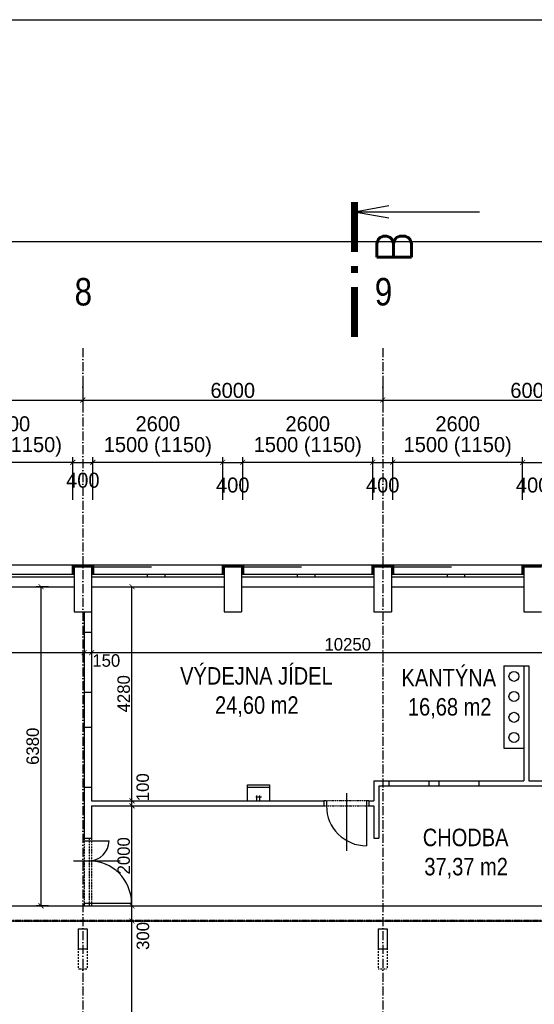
# Model space of a CAD drawing. Header units: millimetres. Extents: x -637441 to -130928, y -380379 to -53767.
# Tile 55 of 193: x -469210 to -458912, y -239577 to -219892. Entities that reach past the tile are written whole.
import ezdxf
from ezdxf.enums import TextEntityAlignment as Align

# ---------------------------------------------------------------- set-up
doc = ezdxf.new("R2010")
doc.units = ezdxf.units.MM
doc.header["$LTSCALE"] = 10
for name, pattern in [('ACAD_ISO03W100', [30, 12, -18]), ('ACAD_ISO10W100', [18.5, 12, -3, 0.5, -3]), ('ACAD_ISO12W100', [22, 12, -3, 0.5, -3, 0.5, -3]), ('DASHDOT', [25.4, 12.7, -6.35, 0, -6.35])]:
    doc.linetypes.add(name, pattern=pattern)
for name, color, linetype, lineweight in [('_POŽÁR', 240, 'Continuous', 50), ('CKKOTY', 7, 'Continuous', 25), ('CKSYMBOLY', 7, 'Continuous', 25)]:
    doc.layers.add(name, color=color, linetype=linetype, lineweight=lineweight)
for name, color, linetype in [('Kóty', 7, 'Continuous'), ('Osy', 1, 'DASHDOT'), ('POPIS', 7, 'Continuous'), ('Rozhraní materiálů', 7, 'Continuous'), ('SLABĚ', 7, 'Continuous'), ('Výplně otvorů', 7, 'Continuous'), ('ZARIZOVAKY', 7, 'Continuous'), ('ZDIVO', 6, 'Continuous'), ('ŠRAFY', 252, 'Continuous')]:
    doc.layers.add(name, color=color, linetype=linetype)
doc.styles.add('NARROW', font='txt')
doc.styles.get("Standard").update_dxf_attribs({"font": 'simplex.shx', "width": 0.8})
doc.styles.add('TGV styl', font='txt')
doc.linetypes.add('IZOLACE', pattern='A,0.00254,-2.54,[134,ltypeshp.shx,S=2.54,R=0,X=-2.54,Y=0],-5.08,[134,ltypeshp.shx,S=2.54,R=180,X=2.54,Y=0],-2.54', length=10.16254)
doc.dimstyles.new('VNITŘEK 1-200', dxfattribs={"dimtxt": 250, "dimasz": 100, "dimexe": 100, "dimexo": 250, "dimgap": 40, "dimtad": 1, "dimdec": 0, "dimzin": 0, "dimdsep": 46, "dimtxsty": 'TGV styl', "dimblk1": 'ARCHTICK', "dimblk2": 'ARCHTICK', "dimsah": 1, "dimcen": 0.09, "dimclrd": 256, "dimclre": 256, "dimclrt": 220, "dimadec": 0, "dimazin": 0, "dimtfac": 1, "dimtdec": 0, "dimtofl": 0, "dimtmove": 2, "dimatfit": 3, "dimldrblk": 'ARCHTICK', "dimfxl": 150, "dimfxlon": 1, "dimtolj": 1, "dimtzin": 0, "dimarcsym": 0})
doc.dimstyles.new('VNĚJŠEK 1-100', dxfattribs={"dimtxt": 300, "dimasz": 100, "dimexe": 100, "dimexo": 250, "dimgap": 40, "dimtad": 1, "dimdec": 0, "dimzin": 0, "dimdsep": 46, "dimtxsty": 'TGV styl', "dimblk1": 'ARCHTICK', "dimblk2": 'ARCHTICK', "dimsah": 1, "dimcen": 0.09, "dimclrd": 256, "dimclre": 256, "dimclrt": 220, "dimadec": 0, "dimazin": 0, "dimtfac": 1, "dimtdec": 0, "dimtofl": 0, "dimtmove": 2, "dimatfit": 3, "dimldrblk": 'ARCHTICK', "dimfxl": 350, "dimfxlon": 1, "dimtolj": 1, "dimtzin": 0, "dimarcsym": 0})

# ---------------------------------------------------------------- blocks, each defined once
blk = doc.blocks.new('_ArchTick')
at = {"color": 0, "const_width": 0.15}
blk.add_lwpolyline([(-0.5, -0.5), (0.5, 0.5)], dxfattribs=at)
blk = doc.blocks.new('*D327')
at = {"layer": 'DEFPOINTS', "color": 0, "ltscale": 0.35}
for p in [(-480021, -231728), (-467921, -231728), (-467921, -232546)]:
    blk.add_point(p, dxfattribs=at)
at = {"layer": 'Kóty', "lineweight": -2, "ltscale": 0.35}
for p, q in [((-480021, -232396), (-480021, -232646)), ((-467921, -232396), (-467921, -232646)), ((-480021, -232546), (-467921, -232546))]:
    blk.add_line(p, q, dxfattribs=at)
at = {"layer": 'Kóty', "lineweight": -2, "ltscale": 0.35, "xscale": 100, "yscale": 100, "zscale": 100, "rotation": 180}
blk.add_blockref('_ArchTick', (-480021, -232546), dxfattribs=at)
at = {"layer": 'Kóty', "lineweight": -2, "ltscale": 0.35, "xscale": 100, "yscale": 100, "zscale": 100}
blk.add_blockref('_ArchTick', (-467921, -232546), dxfattribs=at)
at = {"layer": 'Kóty', "color": 220, "ltscale": 0.35, "insert": (-473402, -232378), "char_height": 250, "attachment_point": 5, "style": 'TGV styl'}
blk.add_mtext('\\A1;12100', dxfattribs=at)
blk = doc.blocks.new('*D328')
at = {"layer": 'DEFPOINTS', "color": 0, "ltscale": 0.35}
for p in [(-467921, -231728), (-467771, -232134), (-467771, -232546)]:
    blk.add_point(p, dxfattribs=at)
at = {"layer": 'Kóty', "lineweight": -2, "ltscale": 0.35}
for p, q in [((-467921, -232396), (-467921, -232646)), ((-467771, -232396), (-467771, -232646)), ((-467921, -232546), (-467771, -232546))]:
    blk.add_line(p, q, dxfattribs=at)
at = {"layer": 'Kóty', "lineweight": -2, "ltscale": 0.35, "xscale": 100, "yscale": 100, "zscale": 100, "rotation": 180}
blk.add_blockref('_ArchTick', (-467921, -232546), dxfattribs=at)
at = {"layer": 'Kóty', "lineweight": -2, "ltscale": 0.35, "xscale": 100, "yscale": 100, "zscale": 100}
blk.add_blockref('_ArchTick', (-467771, -232546), dxfattribs=at)
at = {"layer": 'Kóty', "color": 220, "ltscale": 0.35, "insert": (-467477, -232705), "char_height": 250, "attachment_point": 5, "style": 'TGV styl'}
blk.add_mtext('\\A1;150', dxfattribs=at)
blk = doc.blocks.new('*D329')
at = {"layer": 'DEFPOINTS', "color": 0, "ltscale": 0.35}
for p in [(-457521, -231228), (-467771, -232134), (-457521, -232546)]:
    blk.add_point(p, dxfattribs=at)
at = {"layer": 'Kóty', "lineweight": -2, "ltscale": 0.35}
for p, q in [((-467771, -232396), (-467771, -232646)), ((-457521, -232396), (-457521, -232646)), ((-467771, -232546), (-457521, -232546))]:
    blk.add_line(p, q, dxfattribs=at)
at = {"layer": 'Kóty', "lineweight": -2, "ltscale": 0.35, "xscale": 100, "yscale": 100, "zscale": 100, "rotation": 180}
blk.add_blockref('_ArchTick', (-467771, -232546), dxfattribs=at)
at = {"layer": 'Kóty', "lineweight": -2, "ltscale": 0.35, "xscale": 100, "yscale": 100, "zscale": 100}
blk.add_blockref('_ArchTick', (-457521, -232546), dxfattribs=at)
at = {"layer": 'Kóty', "color": 220, "ltscale": 0.35, "insert": (-462646, -232381), "char_height": 250, "attachment_point": 5, "style": 'TGV styl'}
blk.add_mtext('\\A1;10250', dxfattribs=at)
blk = doc.blocks.new('*D379')
at = {"layer": 'DEFPOINTS', "color": 0, "ltscale": 0.35}
for p in [(-467946, -237908), (-466963, -237908), (-467971, -256218)]:
    blk.add_point(p, dxfattribs=at)
at = {"layer": 'Kóty', "lineweight": -2, "ltscale": 0.35}
for p, q in [((-467113, -237908), (-466863, -237908)), ((-466963, -256218), (-466963, -237908)), ((-467113, -256218), (-466863, -256218))]:
    blk.add_line(p, q, dxfattribs=at)
at = {"layer": 'Kóty', "lineweight": -2, "ltscale": 0.35, "xscale": 100, "yscale": 100, "zscale": 100}
for p, rotation in [((-466963, -237908), 90), ((-466963, -256218), 270)]:
    blk.add_blockref('_ArchTick', p, dxfattribs=dict(at, rotation=rotation))
at = {"layer": 'Kóty', "color": 220, "ltscale": 0.35, "insert": (-467128, -247063), "char_height": 250, "attachment_point": 5, "rotation": 90, "style": 'TGV styl'}
blk.add_mtext('\\A1;18310', dxfattribs=at)
blk = doc.blocks.new('*D380')
at = {"layer": 'DEFPOINTS', "color": 0, "ltscale": 0.35}
for p in [(-467921, -237608), (-466963, -237608), (-467946, -237908)]:
    blk.add_point(p, dxfattribs=at)
at = {"layer": 'Kóty', "lineweight": -2, "ltscale": 0.35}
for p, q in [((-467113, -237608), (-466863, -237608)), ((-466963, -237908), (-466963, -237608)), ((-467113, -237908), (-466863, -237908))]:
    blk.add_line(p, q, dxfattribs=at)
at = {"layer": 'Kóty', "lineweight": -2, "ltscale": 0.35, "xscale": 100, "yscale": 100, "zscale": 100}
for p, rotation in [((-466963, -237608), 90), ((-466963, -237908), 270)]:
    blk.add_blockref('_ArchTick', p, dxfattribs=dict(at, rotation=rotation))
at = {"layer": 'Kóty', "color": 220, "ltscale": 0.35, "insert": (-466743, -238210), "char_height": 250, "attachment_point": 5, "rotation": 90, "style": 'TGV styl'}
blk.add_mtext('\\A1;300', dxfattribs=at)
blk = doc.blocks.new('*D381')
at = {"layer": 'DEFPOINTS', "color": 0, "ltscale": 0.35}
for p in [(-467771, -235608), (-466963, -235608), (-467921, -237608)]:
    blk.add_point(p, dxfattribs=at)
at = {"layer": 'Kóty', "lineweight": -2, "ltscale": 0.35}
for p, q in [((-467113, -235608), (-466863, -235608)), ((-466963, -237608), (-466963, -235608)), ((-467113, -237608), (-466863, -237608))]:
    blk.add_line(p, q, dxfattribs=at)
at = {"layer": 'Kóty', "lineweight": -2, "ltscale": 0.35, "xscale": 100, "yscale": 100, "zscale": 100}
for p, rotation in [((-466963, -235608), 90), ((-466963, -237608), 270)]:
    blk.add_blockref('_ArchTick', p, dxfattribs=dict(at, rotation=rotation))
at = {"layer": 'Kóty', "color": 220, "ltscale": 0.35, "insert": (-467128, -236608), "char_height": 250, "attachment_point": 5, "rotation": 90, "style": 'TGV styl'}
blk.add_mtext('\\A1;2000', dxfattribs=at)
blk = doc.blocks.new('*D382')
at = {"layer": 'DEFPOINTS', "color": 0, "ltscale": 0.35}
for p in [(-467771, -235508), (-467771, -235608), (-466963, -235508)]:
    blk.add_point(p, dxfattribs=at)
at = {"layer": 'Kóty', "lineweight": -2, "ltscale": 0.35}
for p, q in [((-467113, -235508), (-466863, -235508)), ((-467113, -235608), (-466863, -235608)), ((-466963, -235608), (-466963, -235508))]:
    blk.add_line(p, q, dxfattribs=at)
at = {"layer": 'Kóty', "lineweight": -2, "ltscale": 0.35, "xscale": 100, "yscale": 100, "zscale": 100}
for p, rotation in [((-466963, -235508), 90), ((-466963, -235608), 270)]:
    blk.add_blockref('_ArchTick', p, dxfattribs=dict(at, rotation=rotation))
at = {"layer": 'Kóty', "color": 220, "ltscale": 0.35, "insert": (-466746, -235237), "char_height": 250, "attachment_point": 5, "rotation": 90, "style": 'TGV styl'}
blk.add_mtext('\\A1;100', dxfattribs=at)
blk = doc.blocks.new('*D383')
at = {"layer": 'DEFPOINTS', "color": 0, "ltscale": 0.35}
for p in [(-467771, -231228), (-466963, -231228), (-467771, -235508)]:
    blk.add_point(p, dxfattribs=at)
at = {"layer": 'Kóty', "lineweight": -2, "ltscale": 0.35}
for p, q in [((-467113, -231228), (-466863, -231228)), ((-466963, -235508), (-466963, -231228)), ((-467113, -235508), (-466863, -235508))]:
    blk.add_line(p, q, dxfattribs=at)
at = {"layer": 'Kóty', "lineweight": -2, "ltscale": 0.35, "xscale": 100, "yscale": 100, "zscale": 100}
for p, rotation in [((-466963, -231228), 90), ((-466963, -235508), 270)]:
    blk.add_blockref('_ArchTick', p, dxfattribs=dict(at, rotation=rotation))
at = {"layer": 'Kóty', "color": 220, "ltscale": 0.35, "insert": (-467128, -233368), "char_height": 250, "attachment_point": 5, "rotation": 90, "style": 'TGV styl'}
blk.add_mtext('\\A1;4280', dxfattribs=at)
blk = doc.blocks.new('*D403')
at = {"layer": 'DEFPOINTS', "color": 0, "ltscale": 0.35}
for p in [(-468783, -231228), (-468121, -231228), (-467921, -237608)]:
    blk.add_point(p, dxfattribs=at)
at = {"layer": 'Kóty', "lineweight": -2, "ltscale": 0.35}
for p, q in [((-468633, -231228), (-468883, -231228)), ((-468783, -237608), (-468783, -231228)), ((-468633, -237608), (-468883, -237608))]:
    blk.add_line(p, q, dxfattribs=at)
at = {"layer": 'Kóty', "lineweight": -2, "ltscale": 0.35, "xscale": 100, "yscale": 100, "zscale": 100}
for p, rotation in [((-468783, -231228), 90), ((-468783, -237608), 270)]:
    blk.add_blockref('_ArchTick', p, dxfattribs=dict(at, rotation=rotation))
at = {"layer": 'Kóty', "color": 220, "ltscale": 0.35, "insert": (-468948, -234418), "char_height": 250, "attachment_point": 5, "rotation": 90, "style": 'TGV styl'}
blk.add_mtext('\\A1;6380', dxfattribs=at)
blk = doc.blocks.new('*D76')
at = {"layer": 'DEFPOINTS', "color": 0, "ltscale": 0.35}
for p in [(-468146, -228741), (-470746, -230983), (-468146, -230983)]:
    blk.add_point(p, dxfattribs=at)
at = {"layer": 'Kóty', "lineweight": -2, "ltscale": 0.35}
for p, q in [((-470746, -229491), (-470746, -228641)), ((-470746, -228741), (-468146, -228741)), ((-468146, -229491), (-468146, -228641))]:
    blk.add_line(p, q, dxfattribs=at)
at = {"layer": 'Kóty', "lineweight": -2, "ltscale": 0.35, "xscale": 100, "yscale": 100, "zscale": 100, "rotation": 180}
blk.add_blockref('_ArchTick', (-470746, -228741), dxfattribs=at)
at = {"layer": 'Kóty', "lineweight": -2, "ltscale": 0.35, "xscale": 100, "yscale": 100, "zscale": 100}
blk.add_blockref('_ArchTick', (-468146, -228741), dxfattribs=at)
at = {"layer": 'Kóty', "color": 220, "ltscale": 0.35, "char_height": 300, "attachment_point": 5, "style": 'TGV styl'}
for s, insert in [('\\A1;2600', (-469446, -227973)), ('\\A1;1500 (1150)', (-469446, -228431))]:
    blk.add_mtext(s, dxfattribs=dict(at, insert=insert))
blk = doc.blocks.new('*D77')
at = {"layer": 'DEFPOINTS', "color": 0, "ltscale": 0.35}
for p in [(-465146, -228741), (-467746, -230983), (-465146, -230983)]:
    blk.add_point(p, dxfattribs=at)
at = {"layer": 'Kóty', "lineweight": -2, "ltscale": 0.35}
for p, q in [((-467746, -229491), (-467746, -228641)), ((-467746, -228741), (-465146, -228741)), ((-465146, -229491), (-465146, -228641))]:
    blk.add_line(p, q, dxfattribs=at)
at = {"layer": 'Kóty', "lineweight": -2, "ltscale": 0.35, "xscale": 100, "yscale": 100, "zscale": 100, "rotation": 180}
blk.add_blockref('_ArchTick', (-467746, -228741), dxfattribs=at)
at = {"layer": 'Kóty', "lineweight": -2, "ltscale": 0.35, "xscale": 100, "yscale": 100, "zscale": 100}
blk.add_blockref('_ArchTick', (-465146, -228741), dxfattribs=at)
at = {"layer": 'Kóty', "color": 220, "ltscale": 0.35, "char_height": 300, "attachment_point": 5, "style": 'TGV styl'}
for s, insert in [('\\A1;2600', (-466446, -227973)), ('\\A1;1500 (1150)', (-466446, -228431))]:
    blk.add_mtext(s, dxfattribs=dict(at, insert=insert))
blk = doc.blocks.new('*D78')
at = {"layer": 'DEFPOINTS', "color": 0, "ltscale": 0.35}
for p in [(-462146, -228741), (-464746, -230983), (-462146, -230983)]:
    blk.add_point(p, dxfattribs=at)
at = {"layer": 'Kóty', "lineweight": -2, "ltscale": 0.35}
for p, q in [((-464746, -229491), (-464746, -228641)), ((-464746, -228741), (-462146, -228741)), ((-462146, -229491), (-462146, -228641))]:
    blk.add_line(p, q, dxfattribs=at)
at = {"layer": 'Kóty', "lineweight": -2, "ltscale": 0.35, "xscale": 100, "yscale": 100, "zscale": 100, "rotation": 180}
blk.add_blockref('_ArchTick', (-464746, -228741), dxfattribs=at)
at = {"layer": 'Kóty', "lineweight": -2, "ltscale": 0.35, "xscale": 100, "yscale": 100, "zscale": 100}
blk.add_blockref('_ArchTick', (-462146, -228741), dxfattribs=at)
at = {"layer": 'Kóty', "color": 220, "ltscale": 0.35, "char_height": 300, "attachment_point": 5, "style": 'TGV styl'}
for s, insert in [('\\A1;2600', (-463446, -227973)), ('\\A1;1500 (1150)', (-463446, -228431))]:
    blk.add_mtext(s, dxfattribs=dict(at, insert=insert))
blk = doc.blocks.new('*D79')
at = {"layer": 'DEFPOINTS', "color": 0, "ltscale": 0.35}
for p in [(-459146, -228741), (-461746, -230983), (-459146, -230983)]:
    blk.add_point(p, dxfattribs=at)
at = {"layer": 'Kóty', "lineweight": -2, "ltscale": 0.35}
for p, q in [((-461746, -229491), (-461746, -228641)), ((-461746, -228741), (-459146, -228741)), ((-459146, -229491), (-459146, -228641))]:
    blk.add_line(p, q, dxfattribs=at)
at = {"layer": 'Kóty', "lineweight": -2, "ltscale": 0.35, "xscale": 100, "yscale": 100, "zscale": 100, "rotation": 180}
blk.add_blockref('_ArchTick', (-461746, -228741), dxfattribs=at)
at = {"layer": 'Kóty', "lineweight": -2, "ltscale": 0.35, "xscale": 100, "yscale": 100, "zscale": 100}
blk.add_blockref('_ArchTick', (-459146, -228741), dxfattribs=at)
at = {"layer": 'Kóty', "color": 220, "ltscale": 0.35, "char_height": 300, "attachment_point": 5, "style": 'TGV styl'}
for s, insert in [('\\A1;2600', (-460446, -227973)), ('\\A1;1500 (1150)', (-460446, -228431))]:
    blk.add_mtext(s, dxfattribs=dict(at, insert=insert))
blk = doc.blocks.new('*D439')
at = {"layer": 'DEFPOINTS', "color": 0, "ltscale": 0.35}
for p in [(-449731, -224328), (-509821, -230828), (-449731, -230788)]:
    blk.add_point(p, dxfattribs=at)
at = {"layer": 'Kóty', "lineweight": -2, "ltscale": 0.35}
for p, q in [((-509821, -224678), (-509821, -224228)), ((-509821, -224328), (-449731, -224328)), ((-449731, -224678), (-449731, -224228))]:
    blk.add_line(p, q, dxfattribs=at)
at = {"layer": 'Kóty', "lineweight": -2, "ltscale": 0.35, "xscale": 100, "yscale": 100, "zscale": 100, "rotation": 180}
blk.add_blockref('_ArchTick', (-509821, -224328), dxfattribs=at)
at = {"layer": 'Kóty', "lineweight": -2, "ltscale": 0.35, "xscale": 100, "yscale": 100, "zscale": 100}
blk.add_blockref('_ArchTick', (-449731, -224328), dxfattribs=at)
at = {"layer": 'Kóty', "color": 220, "ltscale": 0.35, "insert": (-479776, -224138), "char_height": 300, "attachment_point": 5, "style": 'TGV styl'}
blk.add_mtext('\\A1;60090', dxfattribs=at)
blk = doc.blocks.new('*D447')
at = {"layer": 'DEFPOINTS', "color": 0, "ltscale": 0.35}
for p in [(-473946, -226458), (-467946, -226458), (-467946, -227495)]:
    blk.add_point(p, dxfattribs=at)
at = {"layer": 'Kóty', "lineweight": -2, "ltscale": 0.35}
for p, q in [((-473946, -227145), (-473946, -227595)), ((-467946, -227145), (-467946, -227595)), ((-473946, -227495), (-467946, -227495))]:
    blk.add_line(p, q, dxfattribs=at)
at = {"layer": 'Kóty', "lineweight": -2, "ltscale": 0.35, "xscale": 100, "yscale": 100, "zscale": 100, "rotation": 180}
blk.add_blockref('_ArchTick', (-473946, -227495), dxfattribs=at)
at = {"layer": 'Kóty', "lineweight": -2, "ltscale": 0.35, "xscale": 100, "yscale": 100, "zscale": 100}
blk.add_blockref('_ArchTick', (-467946, -227495), dxfattribs=at)
at = {"layer": 'Kóty', "color": 220, "ltscale": 0.35, "insert": (-470946, -227305), "char_height": 300, "attachment_point": 5, "style": 'TGV styl'}
blk.add_mtext('\\A1;6000', dxfattribs=at)
blk = doc.blocks.new('*D448')
at = {"layer": 'DEFPOINTS', "color": 0, "ltscale": 0.35}
for p in [(-467946, -226458), (-461946, -226458), (-461946, -227495)]:
    blk.add_point(p, dxfattribs=at)
at = {"layer": 'Kóty', "lineweight": -2, "ltscale": 0.35}
for p, q in [((-467946, -227145), (-467946, -227595)), ((-461946, -227145), (-461946, -227595)), ((-467946, -227495), (-461946, -227495))]:
    blk.add_line(p, q, dxfattribs=at)
at = {"layer": 'Kóty', "lineweight": -2, "ltscale": 0.35, "xscale": 100, "yscale": 100, "zscale": 100, "rotation": 180}
blk.add_blockref('_ArchTick', (-467946, -227495), dxfattribs=at)
at = {"layer": 'Kóty', "lineweight": -2, "ltscale": 0.35, "xscale": 100, "yscale": 100, "zscale": 100}
blk.add_blockref('_ArchTick', (-461946, -227495), dxfattribs=at)
at = {"layer": 'Kóty', "color": 220, "ltscale": 0.35, "insert": (-464946, -227305), "char_height": 300, "attachment_point": 5, "style": 'TGV styl'}
blk.add_mtext('\\A1;6000', dxfattribs=at)
blk = doc.blocks.new('*D449')
at = {"layer": 'DEFPOINTS', "color": 0, "ltscale": 0.35}
for p in [(-461946, -226458), (-455946, -226458), (-455946, -227495)]:
    blk.add_point(p, dxfattribs=at)
at = {"layer": 'Kóty', "lineweight": -2, "ltscale": 0.35}
for p, q in [((-461946, -227145), (-461946, -227595)), ((-455946, -227145), (-455946, -227595)), ((-461946, -227495), (-455946, -227495))]:
    blk.add_line(p, q, dxfattribs=at)
at = {"layer": 'Kóty', "lineweight": -2, "ltscale": 0.35, "xscale": 100, "yscale": 100, "zscale": 100, "rotation": 180}
blk.add_blockref('_ArchTick', (-461946, -227495), dxfattribs=at)
at = {"layer": 'Kóty', "lineweight": -2, "ltscale": 0.35, "xscale": 100, "yscale": 100, "zscale": 100}
blk.add_blockref('_ArchTick', (-455946, -227495), dxfattribs=at)
at = {"layer": 'Kóty', "color": 220, "ltscale": 0.35, "insert": (-458946, -227305), "char_height": 300, "attachment_point": 5, "style": 'TGV styl'}
blk.add_mtext('\\A1;6000', dxfattribs=at)
blk = doc.blocks.new('rez1_hp')
for q in [(-0.122, -0.689), (0, -2.5), (0.122, -0.689)]:
    blk.add_line((0, 0), q)
at = {"const_width": 0.14}
for points in [[(-1.504, 0), (-2.504, 0)], [(-1.084, 0), (-1.224, 0)], [(0.196, 0), (-0.804, 0)]]:
    blk.add_lwpolyline(points, dxfattribs=at)
blk.add_attdef('A', (-1.097, -0.451), '', height=0.7, rotation=270)
blk.add_attdef('A', text='', height=0.7).set_placement((-0.397, -1.146), align=Align.RIGHT)

msp = doc.modelspace()

# ---------------------------------------------------------------- linework, layer by layer
at = {"layer": '_POŽÁR', "linetype": 'ACAD_ISO10W100'}
msp.add_lwpolyline([(-509821.228, -237907.964), (-449731.228, -237907.964)], dxfattribs=at)
at = {"layer": 'CKKOTY', "color": 7}
msp.add_lwpolyline([(-529386.051, -219891.55), (-434886.051, -219891.55), (-434886.051, -308991.55), (-529386.051, -308991.55)], close=True, dxfattribs=at)
at = {"layer": 'Kóty', "ltscale": 0.35}
for p, q in [((-468146.228, -229491.366), (-468146.228, -228641.366)), ((-468146.228, -228741.366), (-467746.228, -228741.366)), ((-467746.228, -229491.366), (-467746.228, -228641.366)), ((-465146.228, -229491.366), (-465146.228, -228641.366)), ((-465146.228, -228741.366), (-464746.228, -228741.366)), ((-464746.228, -229491.366), (-464746.228, -228641.366)), ((-462146.228, -229491.366), (-462146.228, -228641.366)), ((-462146.228, -228741.366), (-461746.228, -228741.366)), ((-461746.228, -229491.366), (-461746.228, -228641.366)), ((-459146.228, -229491.366), (-459146.228, -228641.366)), ((-459146.228, -228741.366), (-458746.228, -228741.366)), ((-462671.228, -235357.964), (-462671.228, -236507.964))]:
    msp.add_line(p, q, dxfattribs=at)
at = {"layer": 'Kóty'}
msp.add_line((-468134.951, -236707.964), (-467196.228, -236707.964), dxfattribs=at)
at = {"layer": 'Osy', "linetype": 'ACAD_ISO10W100', "ltscale": 1.5}
for p, q in [((-467946.228, -226457.964), (-467946.228, -256367.964)), ((-461946.228, -226457.964), (-461946.228, -256367.964))]:
    msp.add_line(p, q, dxfattribs=at)
at = {"layer": 'Rozhraní materiálů', "ltscale": 0.35}
msp.add_line((-467921.228, -231727.964), (-467771.228, -231727.964), dxfattribs=at)
at = {"layer": 'SLABĚ', "color": 250, "linetype": 'ACAD_ISO03W100', "ltscale": 10}
for p, q in [((-470771.228, -230827.964), (-468121.228, -230827.964)), ((-467771.228, -230827.964), (-465121.228, -230827.964)), ((-464771.228, -230827.964), (-462121.228, -230827.964)), ((-461771.228, -230827.964), (-459121.228, -230827.964))]:
    msp.add_line(p, q, dxfattribs=at)
at = {"layer": 'SLABĚ'}
for p, q in [((-470731.228, -230787.964), (-468161.228, -230787.964)), ((-468121.228, -230827.964), (-468121.228, -230982.732)), ((-468121.228, -230827.964), (-467771.228, -230827.964)), ((-467771.228, -230827.964), (-467771.228, -230982.732)), ((-467731.228, -230787.964), (-465161.228, -230787.964)), ((-465121.228, -230827.964), (-465121.228, -230982.732)), ((-465121.228, -230827.964), (-464771.228, -230827.964)), ((-464771.228, -230827.964), (-464771.228, -230982.732)), ((-464731.228, -230787.964), (-462161.228, -230787.964)), ((-462121.228, -230827.964), (-462121.228, -230982.732)), ((-462121.228, -230827.964), (-461771.228, -230827.964)), ((-461771.228, -230827.964), (-461771.228, -230982.732)), ((-461731.228, -230787.964), (-459161.228, -230787.964)), ((-459121.228, -230827.964), (-459121.228, -230982.732)), ((-459121.228, -230827.964), (-458771.228, -230827.964)), ((-470771.228, -231227.964), (-468121.228, -231227.964)), ((-467771.228, -231227.964), (-465121.228, -231227.964)), ((-464771.228, -231227.964), (-462121.228, -231227.964)), ((-461771.228, -231227.964), (-459121.228, -231227.964)), ((-467921.228, -232133.809), (-467921.228, -233333.809)), ((-467771.228, -232133.809), (-467771.228, -233333.809)), ((-459521.228, -232810.858), (-459521.228, -234457.964)), ((-459521.228, -232810.858), (-459121.228, -232810.858)), ((-459121.228, -232810.858), (-459121.228, -234457.964)), ((-467921.228, -234033.809), (-467921.228, -235233.809)), ((-467771.228, -234033.809), (-467771.228, -235233.809)), ((-459521.228, -234457.964), (-459121.228, -234457.964)), ((-461821.228, -235107.964), (-460021.228, -235107.964)), ((-461821.228, -235207.964), (-460021.228, -235207.964)), ((-461021.228, -235107.964), (-461021.228, -235207.964)), ((-460821.228, -235107.964), (-460821.228, -235207.964)), ((-468036.228, -238067.964), (-468036.228, -238467.964)), ((-468036.228, -238067.964), (-467856.228, -238067.964)), ((-467856.228, -238067.964), (-467856.228, -238467.964)), ((-462036.228, -238067.964), (-462036.228, -238467.964)), ((-462036.228, -238067.964), (-461856.228, -238067.964)), ((-461856.228, -238067.964), (-461856.228, -238467.964)), ((-468036.228, -238467.964), (-467856.228, -238467.964)), ((-462036.228, -238467.964), (-461856.228, -238467.964))]:
    msp.add_line(p, q, dxfattribs=at)
at = {"layer": 'SLABĚ', "linetype": 'ACAD_ISO12W100', "ltscale": 0.25}
msp.add_line((-467771.228, -236257.964), (-467771.228, -237607.964), dxfattribs=at)
at = {"layer": 'SLABĚ', "linetype": 'ACAD_ISO03W100', "ltscale": 0.05}
for p, q in [((-468036.228, -238467.964), (-468036.228, -238867.964)), ((-467856.228, -238467.964), (-467856.228, -238867.964)), ((-462036.228, -238467.964), (-462036.228, -238867.964)), ((-461856.228, -238467.964), (-461856.228, -238867.964)), ((-468036.228, -238867.964), (-467856.228, -238867.964)), ((-462036.228, -238867.964), (-461856.228, -238867.964))]:
    msp.add_line(p, q, dxfattribs=at)
at = {"layer": 'SLABĚ'}
for centre in [(-459320.026, -233020.308), (-459320.026, -233421.488), (-459320.026, -233839.339), (-459320.026, -234240.518)]:
    msp.add_circle(centre, 100, dxfattribs=at)
at = {"layer": 'Výplně otvorů'}
for p, q in [((-468121.228, -230982.732), (-470771.228, -230982.732)), ((-468121.228, -231037.964), (-470771.228, -231037.964)), ((-465121.228, -230982.732), (-467771.228, -230982.732)), ((-465121.228, -231037.964), (-467771.228, -231037.964)), ((-466656.923, -230982.732), (-466656.923, -231037.964)), ((-466306.923, -230982.732), (-466306.923, -231037.964)), ((-462121.228, -230982.732), (-464771.228, -230982.732)), ((-462121.228, -231037.964), (-464771.228, -231037.964)), ((-463656.923, -230982.732), (-463656.923, -231037.964)), ((-463306.923, -230982.732), (-463306.923, -231037.964)), ((-459121.228, -230982.732), (-461771.228, -230982.732)), ((-459121.228, -231037.964), (-461771.228, -231037.964)), ((-460656.923, -230982.732), (-460656.923, -231037.964)), ((-460306.923, -230982.732), (-460306.923, -231037.964))]:
    msp.add_line(p, q, dxfattribs=at)
at = {"layer": 'Výplně otvorů', "linetype": 'ACAD_ISO12W100', "lineweight": -3, "ltscale": 0.175}
for p, q in [((-462221.228, -235507.964), (-463121.228, -235507.964)), ((-463121.228, -235607.964), (-462221.228, -235607.964))]:
    msp.add_line(p, q, dxfattribs=at)
at = {"layer": 'Výplně otvorů', "ltscale": 0.35}
for p, q in [((-463071.228, -235507.964), (-463071.228, -235607.964)), ((-462271.228, -235507.964), (-462271.228, -236407.964)), ((-467921.228, -236307.964), (-467421.228, -236307.964)), ((-467921.228, -237557.964), (-466971.228, -237557.964))]:
    msp.add_line(p, q, dxfattribs=at)
at = {"layer": 'Výplně otvorů', "linetype": 'ACAD_ISO12W100', "lineweight": -3, "ltscale": 0.25}
for p, q in [((-467921.228, -236257.964), (-467921.228, -237607.964)), ((-467821.228, -236257.964), (-467821.228, -237607.964))]:
    msp.add_line(p, q, dxfattribs=at)
at = {"layer": 'Výplně otvorů', "ltscale": 0.35}
for centre, radius, start, end in [((-462271.228, -235607.964), 800, 180, 270), ((-467821.228, -236307.964), 400, 270, 0), ((-467821.228, -237557.964), 850, 0, 90)]:
    msp.add_arc(centre, radius, start, end, dxfattribs=at)
at = {"layer": 'ZARIZOVAKY'}
for p, q in [((-464654.186, -235507.964), (-464654.186, -235187.964)), ((-464654.186, -235187.964), (-464214.186, -235187.964)), ((-464654.186, -235233.848), (-464214.186, -235233.848)), ((-464214.186, -235187.964), (-464214.186, -235507.964)), ((-464486.986, -235431.164), (-464371.786, -235431.164)), ((-464462.186, -235507.964), (-464462.186, -235400.764)), ((-464401.386, -235507.964), (-464401.386, -235400.764)), ((-464654.186, -235507.964), (-464214.186, -235507.964))]:
    msp.add_line(p, q, dxfattribs=at)
at = {"layer": 'ZDIVO'}
for p, q in [((-468161.228, -230787.964), (-468161.228, -230982.732)), ((-468161.228, -230787.964), (-467731.228, -230787.964)), ((-467731.228, -230787.964), (-467731.228, -230982.732)), ((-465161.228, -230787.964), (-465161.228, -230982.732)), ((-465161.228, -230787.964), (-464731.228, -230787.964)), ((-464731.228, -230787.964), (-464731.228, -230982.732)), ((-462161.228, -230787.964), (-462161.228, -230982.732)), ((-462161.228, -230787.964), (-461731.228, -230787.964)), ((-461731.228, -230787.964), (-461731.228, -230982.732)), ((-459161.228, -230787.964), (-459161.228, -230982.732)), ((-459161.228, -230787.964), (-458731.228, -230787.964)), ((-468121.228, -230982.732), (-468121.228, -231727.964)), ((-467771.228, -230982.732), (-467771.228, -232133.809)), ((-465121.228, -230982.732), (-465121.228, -231727.964)), ((-464771.228, -230982.732), (-464771.228, -231727.964)), ((-462121.228, -230982.732), (-462121.228, -231727.964)), ((-461771.228, -230982.732), (-461771.228, -231727.964)), ((-459121.228, -230982.732), (-459121.228, -231727.964)), ((-468121.228, -231727.964), (-467921.228, -231727.964)), ((-467921.228, -231727.964), (-467921.228, -232133.809)), ((-465121.228, -231727.964), (-464771.228, -231727.964)), ((-462121.228, -231727.964), (-461771.228, -231727.964)), ((-459121.228, -231727.964), (-458771.228, -231727.964)), ((-467921.228, -232133.809), (-467771.228, -232133.809)), ((-459121.228, -232810.858), (-459121.228, -233107.964)), ((-459021.228, -232810.858), (-459021.228, -235107.964)), ((-467921.228, -233333.809), (-467771.228, -233333.809)), ((-467921.228, -233333.809), (-467921.228, -234033.809)), ((-467771.228, -233333.809), (-467771.228, -234033.809)), ((-467921.228, -234033.809), (-467771.228, -234033.809)), ((-459121.228, -234207.964), (-459121.228, -235107.964)), ((-467921.228, -235233.809), (-467921.228, -236257.964)), ((-467921.228, -235233.809), (-467771.228, -235233.809)), ((-467771.228, -235233.809), (-467771.228, -235507.964)), ((-462121.228, -235107.964), (-461821.228, -235107.964)), ((-462121.228, -235107.964), (-462121.228, -235507.964)), ((-462021.228, -235207.964), (-461821.228, -235207.964)), ((-462021.228, -235207.964), (-462021.228, -236257.964)), ((-461821.228, -235107.964), (-461821.228, -235207.964)), ((-460021.228, -235107.964), (-459121.228, -235107.964)), ((-460021.228, -235107.964), (-460021.228, -235207.964)), ((-460021.228, -235207.964), (-456637.75, -235207.964)), ((-459021.228, -235107.964), (-457521.228, -235107.964)), ((-467771.228, -235507.964), (-463121.228, -235507.964)), ((-467771.228, -235607.964), (-463121.228, -235607.964)), ((-467771.228, -235607.964), (-467771.228, -236257.964)), ((-467771.228, -235607.964), (-467771.228, -236157.964)), ((-463121.228, -235507.964), (-463121.228, -235607.964)), ((-462221.228, -235507.964), (-462121.228, -235507.964)), ((-462221.228, -235507.964), (-462221.228, -235607.964)), ((-462221.228, -235607.964), (-462121.228, -235607.964)), ((-462121.228, -235607.964), (-462121.228, -236257.964)), ((-467921.228, -236257.964), (-467771.228, -236257.964)), ((-462121.228, -236257.964), (-462021.228, -236257.964)), ((-480021.228, -237607.964), (-467921.228, -237607.964)), ((-467921.228, -237607.964), (-467771.228, -237607.964)), ((-467771.228, -237607.964), (-455643.586, -237607.964)), ((-484783.115, -237907.964), (-455643.586, -237907.964))]:
    msp.add_line(p, q, dxfattribs=at)
at = {"layer": 'ZDIVO', "ltscale": 0.35}
msp.add_line((-459121.228, -232810.858), (-459021.228, -232810.858), dxfattribs=at)
at = {"layer": 'ŠRAFY', "linetype": 'IZOLACE', "ltscale": 0.015}
for p, q in [((-468141.228, -230807.964), (-468141.228, -230982.732)), ((-468141.228, -230807.964), (-467751.228, -230807.964)), ((-467751.228, -230807.964), (-467751.228, -230982.732)), ((-465141.228, -230807.964), (-465141.228, -230982.732)), ((-465141.228, -230807.964), (-464751.228, -230807.964)), ((-464751.228, -230807.964), (-464751.228, -230982.732)), ((-462141.228, -230807.964), (-462141.228, -230982.732)), ((-462141.228, -230807.964), (-461751.228, -230807.964)), ((-461751.228, -230807.964), (-461751.228, -230982.732)), ((-459141.228, -230807.964), (-459141.228, -230982.732)), ((-459141.228, -230807.964), (-458751.228, -230807.964))]:
    msp.add_line(p, q, dxfattribs=at)

# ---------------------------------------------------------------- block references
at = {"layer": 'CKSYMBOLY'}
ref = msp.add_blockref('rez1_hp', (-462512.319, -223731.512), dxfattribs=dict(at, xscale=1000, yscale=1000, zscale=1000, rotation=90))
ref.add_attrib('A', 'B', dxfattribs={"layer": '0', "height": 700, "rotation": 90}).set_placement((-461366.76, -224128.856), align=Align.RIGHT)
at = {"layer": 'Kóty', "ltscale": 0.35, "xscale": 100, "yscale": 100, "zscale": 100, "rotation": 180}
for p in [(-468146.228, -228741.366), (-465146.228, -228741.366), (-462146.228, -228741.366), (-459146.228, -228741.366)]:
    msp.add_blockref('_ArchTick', p, dxfattribs=at)
at = {"layer": 'Kóty', "ltscale": 0.35, "xscale": 100, "yscale": 100, "zscale": 100}
for p in [(-467746.228, -228741.366), (-464746.228, -228741.366), (-461746.228, -228741.366)]:
    msp.add_blockref('_ArchTick', p, dxfattribs=at)

# ---------------------------------------------------------------- texts
at = {"layer": 'Kóty', "color": 220, "ltscale": 0.35, "char_height": 300, "attachment_point": 5, "style": 'TGV styl'}
for insert in [(-467946.228, -229100.632), (-464946.228, -229196.98), (-461946.228, -229196.98), (-458946.228, -229196.98)]:
    msp.add_mtext('\\A1;400', dxfattribs=dict(at, insert=insert))
at = {"layer": 'POPIS', "style": 'NARROW'}
for s, p in [('8', (-468111.781, -225604.954)), ('9', (-462104.41, -225604.954))]:
    msp.add_text(s, height=550, dxfattribs=at).set_placement(p)
at = {"layer": 'POPIS', "char_height": 350, "attachment_point": 1, "style": 'NARROW'}
for s, insert, width in [('{\\W2.76117; }VÝDEJNA JÍDEL\\P{\\W9.02027; }24,60 m2', (-466306.809, -232835.159), 3650.87094), ('{\\W8.0117; }KANTÝNA\\P{\\W9.16266; }16,68 m2', (-462462.996, -232870.732), 3650.87094), ('\\pi571.07;CHODBA\\P\\pi602.11;37,37 m2', (-461715.15, -236065.298), 2838.66043), ('\\pi1096.4;WC\\P\\pi713.6;3,81 m2', (-515374.626, -238028.739), 2838.66043)]:
    msp.add_mtext(s, dxfattribs=dict(at, insert=insert, width=width))

# ---------------------------------------------------------------- dimensions: what is measured, and where the dimension line sits
at = {"layer": 'Kóty', "ltscale": 0.35}
for base, p1, p2, dimstyle, picture, middle in [((-449731.228, -224328.44), (-509821.228, -230827.964), (-449731.228, -230787.964), 'VNĚJŠEK 1-100', '*D439', (-479776.228, -224138.44)), ((-467946.228, -227495.42), (-473946.228, -226457.964), (-467946.228, -226457.964), 'VNĚJŠEK 1-100', '*D447', (-470946.228, -227305.42)), ((-461946.228, -227495.42), (-467946.228, -226457.964), (-461946.228, -226457.964), 'VNĚJŠEK 1-100', '*D448', (-464946.228, -227305.42)), ((-455946.228, -227495.42), (-461946.228, -226457.964), (-455946.228, -226457.964), 'VNĚJŠEK 1-100', '*D449', (-458946.228, -227305.42)), ((-457521.228, -232545.614), (-467771.228, -232133.809), (-457521.228, -231227.964), 'VNITŘEK 1-200', '*D329', (-462646.228, -232380.614))]:
    dim = msp.add_linear_dim(base=base, p1=p1, p2=p2, dimstyle=dimstyle, dxfattribs=at)
    dim.commit()
    dim.dimension.update_dxf_attribs({"geometry": picture, "text_midpoint": middle})
for base, p1, p2, picture, middle in [((-468146.228, -228741.366), (-470746.228, -230982.732), (-468146.228, -230982.732), '*D76', (-469446.228, -228162.795)), ((-465146.228, -228741.366), (-467746.228, -230982.732), (-465146.228, -230982.732), '*D77', (-466446.228, -228162.795)), ((-462146.228, -228741.366), (-464746.228, -230982.732), (-462146.228, -230982.732), '*D78', (-463446.228, -228162.795)), ((-459146.228, -228741.366), (-461746.228, -230982.732), (-459146.228, -230982.732), '*D79', (-460446.228, -228162.795))]:
    dim = msp.add_linear_dim(base=base, p1=p1, p2=p2, text='<>\\X 1500 (1150)', dimstyle='VNĚJŠEK 1-100', override={"dimfxl": 750}, dxfattribs=at)
    dim.commit()
    dim.dimension.update_dxf_attribs({"geometry": picture, "text_midpoint": middle})
for base, p1, p2, picture, middle in [((-468783.401, -231227.964), (-467921.228, -237607.964), (-468121.228, -231227.964), '*D403', (-468948.401, -234417.964)), ((-466962.591, -231227.964), (-467771.228, -235507.964), (-467771.228, -231227.964), '*D383', (-467127.591, -233367.964)), ((-466962.591, -235607.964), (-467921.228, -237607.964), (-467771.228, -235607.964), '*D381', (-467127.591, -236607.964)), ((-466962.591, -237907.964), (-467971.228, -256217.964), (-467946.228, -237907.964), '*D379', (-467127.591, -247062.964))]:
    dim = msp.add_linear_dim(base=base, p1=p1, p2=p2, angle=90, dimstyle='VNITŘEK 1-200', dxfattribs=at)
    dim.commit()
    dim.dimension.update_dxf_attribs({"geometry": picture, "text_midpoint": middle})
for base, p1, p2, picture, middle in [((-467921.228, -232545.614), (-480021.228, -231727.964), (-467921.228, -231727.964), '*D327', (-473401.907, -232377.971)), ((-467771.228, -232545.614), (-467921.228, -231727.964), (-467771.228, -232133.809), '*D328', (-467476.805, -232704.518))]:
    dim = msp.add_linear_dim(base=base, p1=p1, p2=p2, dimstyle='VNITŘEK 1-200', dxfattribs=at)
    dim.commit()
    dim.dimension.update_dxf_attribs({"geometry": picture, "text_midpoint": middle, "dimtype": 160})
for base, p1, p2, picture, middle in [((-466962.591, -235507.964), (-467771.228, -235607.964), (-467771.228, -235507.964), '*D382', (-466746.41, -235237.416)), ((-466962.591, -237607.964), (-467946.228, -237907.964), (-467921.228, -237607.964), '*D380', (-466743.343, -238210.082))]:
    dim = msp.add_linear_dim(base=base, p1=p1, p2=p2, angle=90, dimstyle='VNITŘEK 1-200', dxfattribs=at)
    dim.commit()
    dim.dimension.update_dxf_attribs({"geometry": picture, "text_midpoint": middle, "dimtype": 160})

doc.saveas('drawing.dxf')
